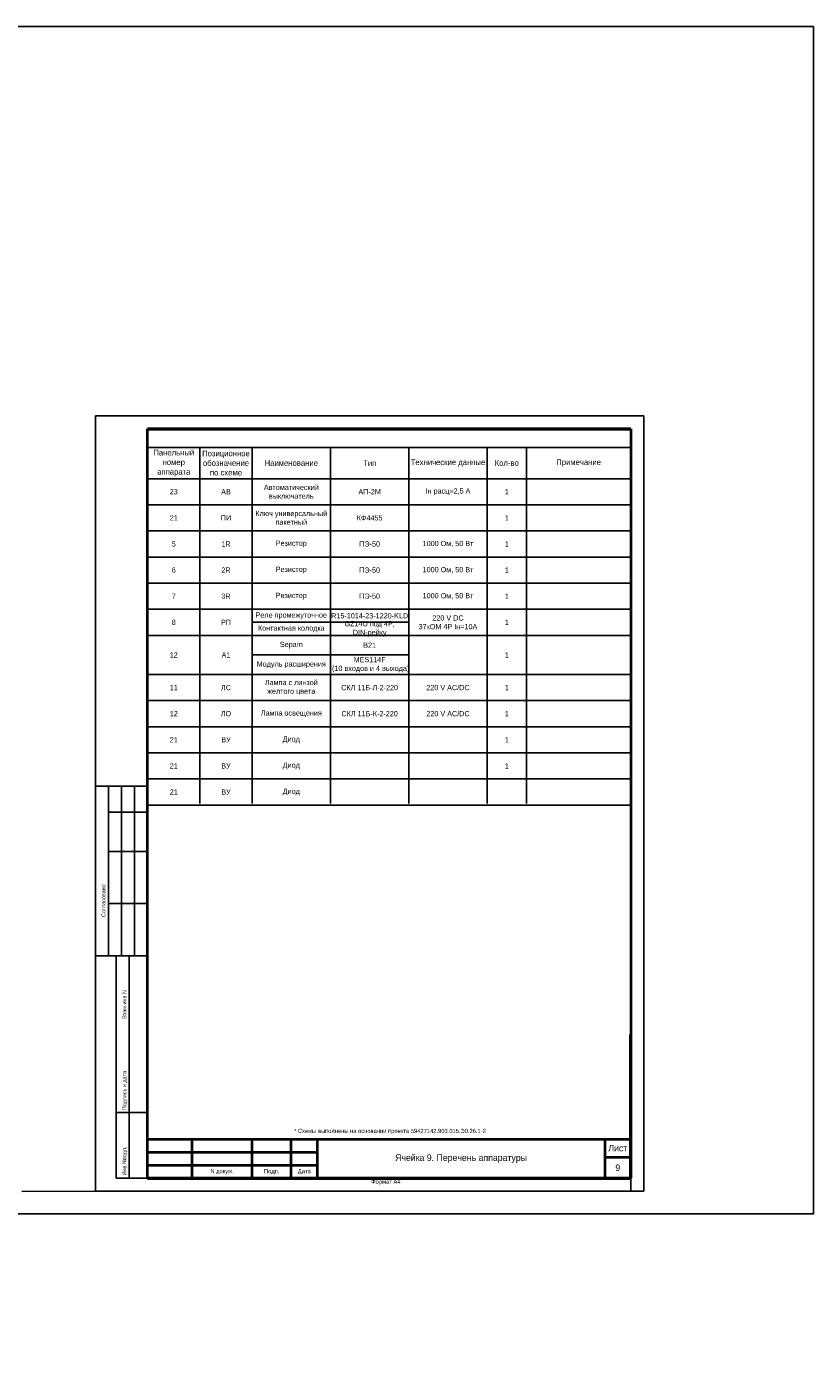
# Model space of a CAD drawing. Header units: millimetres. Extents: x 4897 to 12009, y -3017 to 2708.
# Tile 53 of 86: x 8597 to 8898, y -2533 to -2023. Entities that reach past the tile are written whole.
import ezdxf

# ---------------------------------------------------------------- set-up
doc = ezdxf.new("R2010")
doc.units = ezdxf.units.MM
doc.layers.add('основная 0.5', color=7, linetype='Continuous', lineweight=50)
doc.styles.add('SIMPLEX', font='txt', dxfattribs={"height": 5})

msp = doc.modelspace()

# ---------------------------------------------------------------- hatches: boundary and pattern name
h = msp.add_hatch()
h.set_pattern_fill('ANGLE', color=256)
h.set_pattern_definition([(0, (4e-12, -8.978), (0, 6.985), [5.08, -1.905]), (90, (4e-12, -8.978), (-6.985, 4e-16), [5.08, -1.905])])
h.paths.add_polyline_path([(8806.8, -2532.12, 1), (8806, -2532.12, 1)])

# ---------------------------------------------------------------- linework, layer by layer
for p, q in [((8833.03, -2171.9), (8623.03, -2171.9)), ((8623.03, -2171.9), (8623.03, -2468.9)), ((8833.03, -2468.9), (8833.03, -2171.9)), ((8643.03, -2184), (8663.03, -2184)), ((8663.03, -2184), (8683.03, -2184)), ((8663.03, -2184), (8663.03, -2196)), ((8683.03, -2184), (8713.03, -2184)), ((8683.03, -2184), (8683.03, -2196)), ((8713.03, -2184), (8713.03, -2196)), ((8713.03, -2184), (8743.03, -2184)), ((8743.03, -2184), (8773.03, -2184)), ((8743.03, -2184), (8743.03, -2196)), ((8773.03, -2184), (8788.03, -2184)), ((8773.03, -2184), (8773.03, -2196)), ((8788.03, -2184), (8828.03, -2184)), ((8788.03, -2184), (8788.03, -2196)), ((8643.03, -2196), (8828.03, -2196)), ((8643.03, -2196), (8663.03, -2196)), ((8663.03, -2196), (8683.03, -2196)), ((8663.03, -2196), (8663.03, -2320.4)), ((8683.03, -2196), (8713.03, -2196)), ((8683.03, -2196), (8683.03, -2320.4)), ((8713.03, -2196), (8743.03, -2196)), ((8713.03, -2196), (8713.03, -2320.4)), ((8743.03, -2196), (8773.03, -2196)), ((8743.03, -2196), (8743.03, -2320.4)), ((8773.03, -2196), (8788.03, -2196)), ((8773.03, -2196), (8773.03, -2320.4)), ((8788.03, -2196), (8828.03, -2196)), ((8788.03, -2196), (8788.03, -2320.4)), ((8643.03, -2206), (8683.03, -2206)), ((8643.03, -2206), (8828.03, -2206)), ((8713.03, -2206), (8828.03, -2206)), ((8643.03, -2216), (8828.03, -2216)), ((8643.03, -2226), (8828.03, -2226)), ((8643.03, -2236), (8828.03, -2236)), ((8643.03, -2246), (8828.03, -2246)), ((8713.03, -2246), (8713.03, -2256)), ((8683.03, -2251), (8743.03, -2251)), ((8643.03, -2256), (8828.03, -2256)), ((8683.03, -2263.5), (8743.03, -2263.5)), ((8643.03, -2271), (8828.03, -2271)), ((8643.03, -2281), (8828.03, -2281)), ((8643.03, -2291), (8828.03, -2291)), ((8643.03, -2301), (8828.03, -2301)), ((8643.03, -2313.72), (8623.03, -2313.72)), ((8628.03, -2378.72), (8628.03, -2313.72)), ((8633.03, -2378.72), (8633.03, -2313.72)), ((8638.03, -2378.72), (8638.03, -2313.72)), ((8643.03, -2311), (8828.03, -2311)), ((8628.03, -2323.72), (8643.03, -2323.72)), ((8643.03, -2321), (8828.03, -2321)), ((8628.03, -2338.72), (8643.03, -2338.72)), ((8628.03, -2358.72), (8643.03, -2358.72)), ((8623.03, -2378.72), (8643.03, -2378.72)), ((8631.03, -2463.9), (8631.03, -2378.72)), ((8635.9, -2463.9), (8635.9, -2378.72)), ((8631.03, -2438.72), (8643.03, -2438.72)), ((8631.03, -2463.9), (8643.03, -2463.9)), ((8828.03, -2468.9), (8828.03, -2463.9)), ((8623.03, -2468.9), (8833.03, -2468.9))]:
    msp.add_line(p, q)
at = {"lineweight": 40}
for p, q in [((8828.03, -2176.9), (8828.03, -2463.9)), ((8643.03, -2448.91), (8708.03, -2448.91)), ((8818.03, -2448.9), (8818.03, -2463.9)), ((8643.03, -2453.91), (8708.03, -2453.91)), ((8818.03, -2455.9), (8828.03, -2455.9)), ((8643.03, -2458.91), (8708.03, -2458.91)), ((8643.03, -2463.9), (8828.03, -2463.9))]:
    msp.add_line(p, q, dxfattribs=at)
at = {"color": 1}
msp.add_line((8594.92, -2468.95), (8623.03, -2468.9), dxfattribs=at)
msp.add_lwpolyline([(5136.09, -2022.85), (8897.92, -2022.85), (8897.92, -2477.58), (5136.09, -2477.58)], close=True)
at = {"layer": 'основная 0.5', "lineweight": 40}
for p, q in [((8643.03, -2463.9), (8643.03, -2176.9)), ((8660.03, -2463.9), (8660.03, -2448.91)), ((8683.03, -2463.9), (8683.03, -2448.91)), ((8698.03, -2463.9), (8698.03, -2448.91)), ((8708.03, -2463.9), (8708.03, -2448.9)), ((8708.03, -2448.9), (8828.03, -2448.9))]:
    msp.add_line(p, q, dxfattribs=at)
at = {"layer": 'основная 0.5', "color": 0}
for p, q in [((8643.03, -2176.9), (8828.03, -2176.9)), ((8828.03, -2463.9), (8828.03, -2408.9)), ((8643.03, -2463.9), (8828.03, -2463.9))]:
    msp.add_line(p, q, dxfattribs=at)

# ---------------------------------------------------------------- texts
at = {"linetype": 'Continuous', "style": 'SIMPLEX'}
for s, p in [('Согласовано', (8626.86, -2363.84)), ('Взам.инв.N', (8634.86, -2402.84)), ('Подпись и дата', (8634.86, -2437.84)), ('Инв.Nподл.', (8634.86, -2462.84))]:
    msp.add_text(s, height=1.5, rotation=90, dxfattribs=at).set_placement(p)
at = {"attachment_point": 5, "style": 'SIMPLEX'}
for s, insert, char_height, width in [('Панельный номер аппарата', (8653.03, -2190), 2.2, 20), ('Позиционное обозначение по схеме', (8673.03, -2190), 2.2, 20), ('Наименование', (8698.03, -2190), 2.2, 30), ('Тип', (8728.03, -2190), 2.2, 30), ('Технические данные', (8758.03, -2190), 2.2, 30), ('Кол-во', (8780.53, -2190), 2.2, 15), ('Примечание', (8808.03, -2190), 2.2, 40), ('23', (8653.03, -2201), 2, 20), ('АВ', (8673.03, -2201), 2, 20), ('Автоматический выключатель ', (8698.03, -2201), 2, 30), ('АП-2М', (8728.03, -2201), 2, 30), ('Iн расц=2,5 А', (8758.03, -2201), 2, 30), ('1', (8780.53, -2201), 2, 15), ('21', (8653.03, -2211), 2, 20), ('ПИ', (8673.03, -2211), 2, 20), ('Ключ универсальный пакетный ', (8698.03, -2211), 2, 30), ('КФ4455', (8728.03, -2211), 2, 30), ('1', (8780.53, -2211), 2, 15), ('5', (8653.03, -2221), 2, 20), ('1R', (8673.03, -2221), 2, 20), ('Резистор', (8698.03, -2221), 2, 30), ('ПЭ-50', (8728.03, -2221), 2, 30), ('\\pt24;1000 Ом, 50 Вт', (8758.03, -2221), 2, 30), ('1', (8780.53, -2221), 2, 15), ('6', (8653.03, -2231), 2, 20), ('2R', (8673.03, -2231), 2, 20), ('Резистор', (8698.03, -2231), 2, 30), ('ПЭ-50', (8728.03, -2231), 2, 30), ('\\pt24;1000 Ом, 50 Вт', (8758.03, -2231), 2, 30), ('1', (8780.53, -2231), 2, 15), ('7', (8653.03, -2241), 2, 20), ('3R', (8673.03, -2241), 2, 20), ('Резистор', (8698.03, -2241), 2, 30), ('ПЭ-50', (8728.03, -2241), 2, 30), ('\\pt24;1000 Ом, 50 Вт', (8758.03, -2241), 2, 30), ('1', (8780.53, -2241), 2, 15), ('Реле промежуточное', (8698.03, -2248.5), 2, 30), ('R15-1014-23-1220-KLD', (8728.03, -2248.5), 2, 30), ('8', (8653.03, -2251), 2, 20), ('РП', (8673.03, -2251), 2, 20), ('Контактная колодка', (8698.03, -2253.5), 2, 30), ('GZ14U под 4Р, DIN-рейку', (8728.03, -2253.5), 2, 30), ('220 V DC\\P37кОМ 4Р Iн=10А', (8758.03, -2251), 2, 30), ('1', (8780.53, -2251), 2, 15), ('12', (8653.03, -2263.5), 2, 20), ('A1', (8673.03, -2263.5), 2, 20), ('Sepam  ', (8698.03, -2259.75), 2, 30), ('B21', (8728.03, -2259.75), 2, 30), ('1', (8780.53, -2263.5), 2, 15), ('Модуль расширения ', (8698.03, -2267.25), 2, 30), ('MES114F\\P (10 входов и 4 выхода)', (8728.03, -2267.25), 2, 30), ('Лампа с линзой желтого цвета', (8698.03, -2276), 2, 30), ('11', (8653.03, -2276), 2, 20), ('ЛС', (8673.03, -2276), 2, 20), ('СКЛ 11Б-Л-2-220', (8728.03, -2276), 2, 30), ('220 V АС/DC', (8758.03, -2276), 2, 30), ('1', (8780.53, -2276), 2, 15), ('12', (8653.03, -2286), 2, 20), ('ЛО', (8673.03, -2286), 2, 20), ('Лампа освещения', (8698.03, -2286), 2, 30), ('СКЛ 11Б-К-2-220', (8728.03, -2286), 2, 30), ('220 V АС/DC', (8758.03, -2286), 2, 30), ('1', (8780.53, -2286), 2, 15), ('21', (8653.03, -2296), 2, 20), ('ВУ', (8673.03, -2296), 2, 20), ('Диод', (8698.03, -2296), 2, 30), ('1', (8780.53, -2296), 2, 15), ('21', (8653.03, -2306), 2, 20), ('ВУ', (8673.03, -2306), 2, 20), ('Диод', (8698.03, -2306), 2, 30), ('1', (8780.53, -2306), 2, 15), ('21', (8653.03, -2316), 2, 20), ('ВУ', (8673.03, -2316), 2, 20), ('Диод', (8698.03, -2316), 2, 30)]:
    msp.add_mtext(s, dxfattribs=dict(at, insert=insert, char_height=char_height, width=width))
at = {"lineweight": 35, "attachment_point": 5, "line_spacing_factor": 0.8, "style": 'SIMPLEX'}
for s, insert, char_height, width in [('\\pi-4.8,l6.4,t6.4;*^IСхемы выполнены на основании проекта 59427142.903.015.Э0.26.1-2', (8735, -2446.03), 1.6, 185), ('Лист', (8823.03, -2452.4), 2.5, 10), ('Ячейка 9. Перечень аппаратуры', (8763.03, -2456.4), 2.5, 110), ('N докум.', (8671.53, -2461.41), 1.6, 23), ('Подп.', (8690.53, -2461.41), 1.6, 15), ('Дата', (8703.03, -2461.41), 1.6, 10), ('9', (8823.03, -2459.9), 2.5, 10)]:
    msp.add_mtext(s, dxfattribs=dict(at, insert=insert, char_height=char_height, width=width))
at = {"lineweight": 30, "insert": (8728.63, -2464.43), "char_height": 1.6, "attachment_point": 1, "style": 'SIMPLEX'}
msp.add_mtext_dynamic_manual_height_columns('Формат А4', width=45.8537, gutter_width=12.5, heights=[0], dxfattribs=at)

doc.saveas('drawing.dxf')
